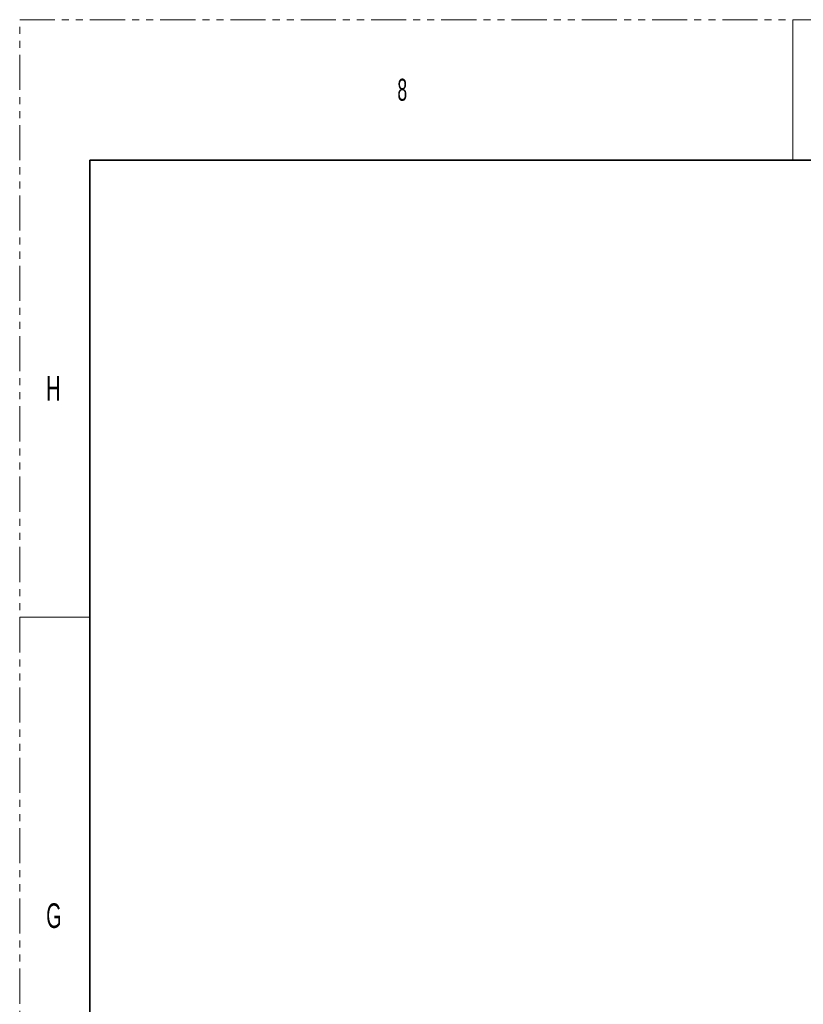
# Paper-space layout 'Sheet2' of a CAD drawing. Header units: millimetres. Extents: x 0 to 1118, y 0 to 864.
# Tile 31 of 79: x 0 to 142, y 686 to 864. Entities that reach past the tile are written whole.
import ezdxf

# ---------------------------------------------------------------- set-up
doc = ezdxf.new("R2010")
doc.units = ezdxf.units.MM
doc.linetypes.add('PHANTOM', pattern=[12.7, 6.35, -1.27, 1.27, -1.27, 1.27, -1.27])
doc.styles.add('SLDTEXTSTYLE4', font='TXT', dxfattribs={"width": 0.6})

psp = doc.layouts.new('Sheet2')

# ---------------------------------------------------------------- linework, layer by layer
at = {"color": 7, "linetype": 'PHANTOM', "lineweight": 18}
for p, q in [((0, 0), (0, 863.6)), ((0, 863.6), (1117.6, 863.6))]:
    psp.add_line(p, q, dxfattribs=at)
at = {"color": 7, "linetype": 'Continuous', "lineweight": 18}
for p, q in [((139.7, 863.6), (139.7, 838.2)), ((0, 755.65), (12.7, 755.65))]:
    psp.add_line(p, q, dxfattribs=at)
at = {"color": 7, "linetype": 'Continuous', "lineweight": 35}
for q in [(12.7, 25.4), (1104.9, 838.2)]:
    psp.add_line((12.7, 838.2), q, dxfattribs=at)

# ---------------------------------------------------------------- texts
at = {"color": 7, "linetype": 'Continuous', "lineweight": 0, "attachment_point": 1, "style": 'SLDTEXTSTYLE4'}
for s, insert, char_height in [('8', (68.2625, 852.929182), 3.96875), ('H', (4.79425, 799.197684), 4.445), ('G', (4.79425, 703.947684), 4.445)]:
    psp.add_mtext(s, dxfattribs=dict(at, insert=insert, char_height=char_height))

doc.saveas('drawing.dxf')
